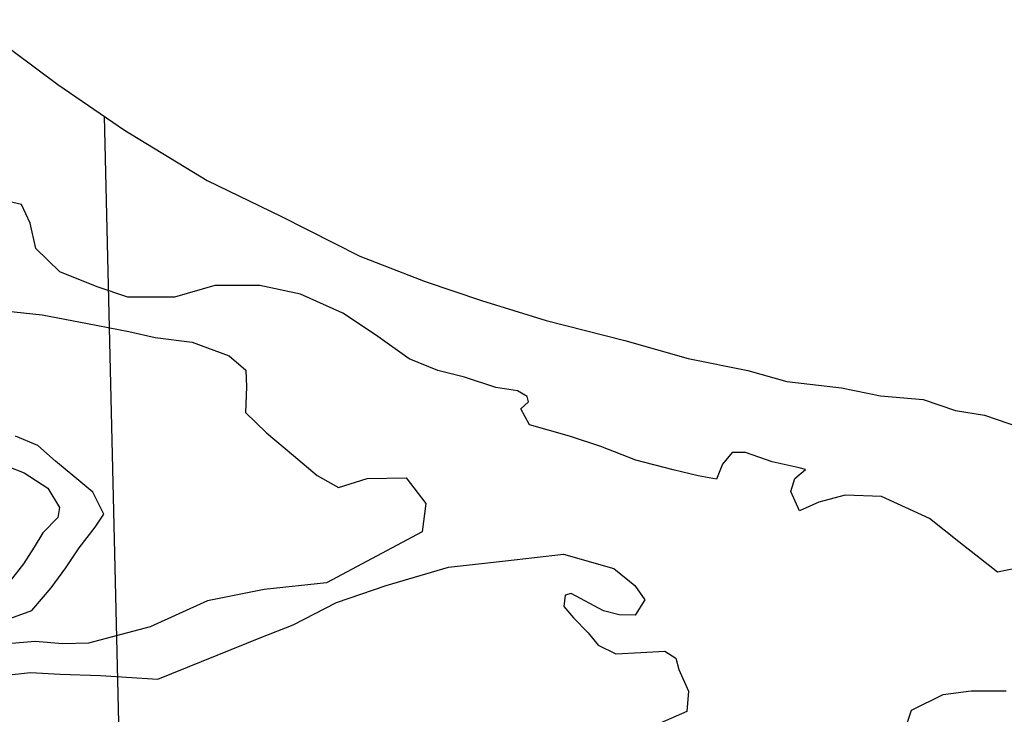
# Model space of a CAD drawing. Header units: feet. Extents: x 18803 to 104580, y -6601 to 116448.
# Tile 31 of 102: x 40243 to 43314, y 75412 to 77578. Entities that reach past the tile are written whole.
import ezdxf

# ---------------------------------------------------------------- set-up
doc = ezdxf.new("R2010")
doc.units = ezdxf.units.FT
doc.header["$LTSCALE"] = 100
doc.header["$MEASUREMENT"] = 0
doc.linetypes.add('DASHED', pattern=[0.75, 0.5, -0.25])
doc.layers.add('ELRGOV-SECTION', color=253, linetype='DASHED')
doc.layers.add('SL-VICINITY MAP', color=2, linetype='Continuous')

msp = doc.modelspace()

# ---------------------------------------------------------------- linework, layer by layer
at = {"layer": 'ELRGOV-SECTION', "ltscale": 50}
msp.add_line((40507.1, 77277.7), (41093.3, 52193.5), dxfattribs=at)
at = {"layer": 'SL-VICINITY MAP'}
for points in [[(40090.8, 77578.4), (40362.7, 77376.7), (40570.3, 77234.3), (40828.1, 77077.3), (41058.2, 76965.8), (41304.4, 76841.4), (41507.4, 76762.3), (41683.4, 76702.5), (41885.5, 76639.9), (42130.4, 76577.8), (42327.5, 76521.6), (42513.4, 76484.9), (42635.9, 76450.6), (42805.8, 76430.1), (42928, 76405.6), (43060.2, 76394.4), (43161.6, 76359.8), (43251.7, 76344.7), (43363.8, 76307)], [(43352.5, 75867.9), (43292.3, 75855.5), (43171.3, 75950.1), (43080.4, 76022.6), (42931.1, 76091.2), (42817.8, 76095.8), (42734.9, 76074.2), (42675.3, 76047.1), (42647.8, 76107.1), (42660.8, 76147.3), (42693.2, 76175.7), (42674.1, 76181.4), (42589.6, 76199.6), (42506.8, 76228.3), (42464.9, 76229.1), (42434.9, 76192.4), (42415.8, 76145.6), (42358.9, 76156.3), (42280.6, 76174.7), (42164.3, 76204.5), (42055.7, 76247.1), (41958.1, 76279.6), (41833.1, 76315.3), (41806, 76364.8), (41830.2, 76386.6), (41825.4, 76403.2), (41795.3, 76421.2), (41727.9, 76431.5), (41630.2, 76464), (41547.7, 76484.4), (41458.2, 76521.3), (41352.6, 76595.5), (41251.4, 76663.6), (41119.1, 76722.2), (40992.3, 76749.6), (40852, 76749.2), (40725.7, 76713.5), (40581.1, 76713), (40485.5, 76745.5), (40368.4, 76792.1), (40294.2, 76865.2), (40276.3, 76944.4), (40248.8, 77002.3), (40208.6, 77011.5)], [(40146.9, 76675.6), (40313.2, 76658), (40454.6, 76631.1), (40583.4, 76606), (40665.8, 76587.7), (40781.7, 76572.6), (40896.5, 76530.2), (40948.6, 76485.7), (40950.7, 76433.3), (40947.7, 76353.4), (41013.1, 76290.5), (41097.6, 76219.8), (41171.4, 76157.2), (41237.8, 76119.5), (41326.7, 76147.6), (41448.1, 76149.5), (41510, 76069.7), (41498.9, 75981.2), (41199.6, 75822.4), (41005.7, 75801.4), (40829.2, 75766.2), (40650.3, 75684.9), (40457.7, 75634.5), (40378.2, 75631.9), (40292, 75639.5), (40219, 75632.9)], [(40215.8, 75712.5), (40281.8, 75735.7), (40341.7, 75806.9), (40387.3, 75869.2), (40428.8, 75931.4), (40478.5, 75996), (40506.1, 76036.8), (40471.9, 76104.9), (40415.6, 76151.3), (40354.9, 76201.8), (40300.5, 76250.3), (40230.2, 76279.5)], [(40204.7, 76186.3), (40257.9, 76165), (40331.1, 76117), (40367.1, 76057.4), (40362.1, 76025.7), (40315.9, 75978.1), (40288.4, 75933.1), (40254.9, 75881.6), (40215.1, 75830)], [(40191.7, 75533.5), (40277.2, 75542.6), (40369.5, 75537.2), (40495.3, 75533), (40673.7, 75522), (40995, 75652.1), (41096, 75691.1), (41231.4, 75760.6), (41386.3, 75813.9), (41580.8, 75870.6), (41758, 75891.1), (41939.3, 75911.8), (42096.1, 75866.5), (42161, 75814.1), (42192.2, 75769), (42162.6, 75721.9), (42112.4, 75722.3), (42063.7, 75735.4), (41963.1, 75788.8), (41944.5, 75784), (41939.6, 75748.1), (41970.3, 75713.5), (42016.2, 75666.7), (42047.1, 75627.9), (42102.6, 75600.4), (42179.9, 75605), (42255.1, 75609.6), (42289.5, 75587.6), (42299.2, 75552.3), (42329.2, 75484.1), (42323.3, 75421), (42241, 75384.7)], [(42979.6, 75291.5), (43024.5, 75425.1), (43123.1, 75474.5), (43210.5, 75485.7), (43319.4, 75485.1)]]:
    msp.add_lwpolyline(points, dxfattribs=at)

doc.saveas('drawing.dxf')
